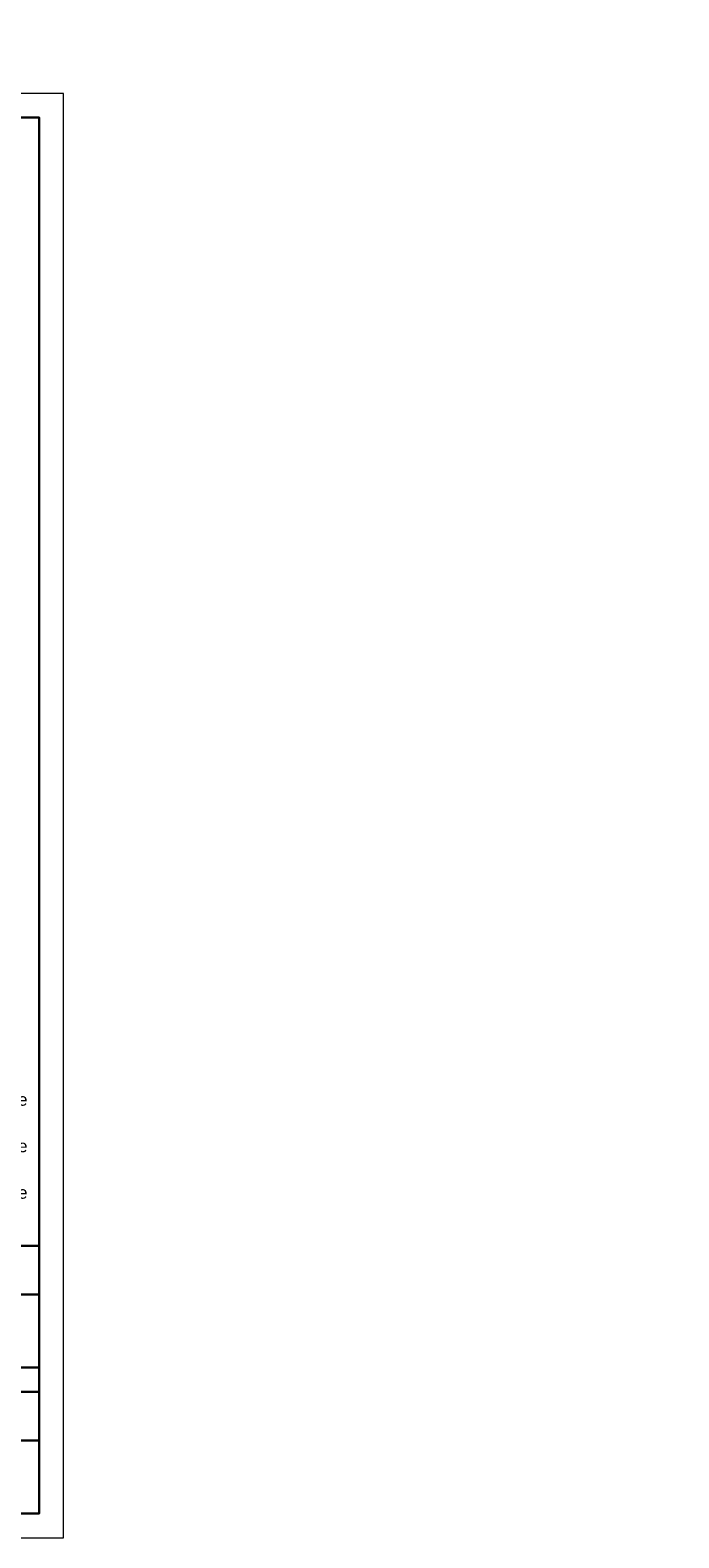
# Model space of a CAD drawing. Header units: metres. Extents: x 705847 to 708930, y 4313677 to 4316580.
# Tile 47 of 218: x 707794 to 707861, y 4313920 to 4314075. Entities that reach past the tile are written whole.
import ezdxf

# ---------------------------------------------------------------- set-up
doc = ezdxf.new("R2010")
doc.units = ezdxf.units.M
doc.header["$LTSCALE"] = 0.5
doc.layers.add('Графа', color=7, linetype='Continuous', lineweight=30)
doc.layers.add('Рамка  штамп', color=7, linetype='Continuous', lineweight=30)
doc.layers.add('Таблицы', color=7, linetype='Continuous')
doc.styles.add('АРИАЛ', font='arial.ttf', dxfattribs={"height": 250})
doc.styles.add('стиль2', font='arial.ttf', dxfattribs={"height": 1.5})

# ---------------------------------------------------------------- blocks, each defined once
blk = doc.blocks.new('A$C094adb6a')
at = {"layer": 'Графа'}
for p, q in [((-185, 55), (0, 55)), ((0, 55), (0, 0)), ((-120, 45), (0, 45)), ((-185, 30), (0, 30)), ((-50, 25), (0, 25)), ((-120, 15), (0, 15)), ((-185, 0), (0, 0))]:
    blk.add_line(p, q, dxfattribs=at)

msp = doc.modelspace()

# ---------------------------------------------------------------- linework, layer by layer
at = {"lineweight": 30, "ltscale": 0.1, "elevation": 319.34}
msp.add_lwpolyline([(707597.77, 4313922.58), (707795.27, 4313922.58), (707795.27, 4314066.08), (707597.77, 4314066.08), (707597.77, 4313922.58)], dxfattribs=at)
at = {"layer": 'Рамка  штамп', "color": 7, "linetype": 'Continuous', "lineweight": 15, "ltscale": 100, "elevation": 319.34}
msp.add_lwpolyline([(707587.77, 4313920.08), (707797.77, 4313920.08), (707797.77, 4314068.58), (707587.77, 4314068.58), (707587.77, 4313920.08)], dxfattribs=at)

# ---------------------------------------------------------------- block references
at = {"color": 4, "lineweight": 30, "xscale": 0.5, "yscale": 0.5, "zscale": 0.5}
msp.add_blockref('A$C094adb6a', (707795.27, 4313922.58, 319.34), dxfattribs=at)

# ---------------------------------------------------------------- texts
at = {"layer": 'Таблицы', "linetype": 'Continuous', "lineweight": 30, "style": 'стиль2'}
for p in [(707780.86, 4313964.5), (707780.86, 4313959.72), (707780.86, 4313954.94)]:
    msp.add_text('Проектируемые', height=1.275, dxfattribs=at).set_placement(p)

# ---------------------------------------------------------------- next in the draw order: texts
at = {"layer": 'Таблицы', "lineweight": 25, "ltscale": 0.5, "transparency": 33554687, "insert": (707787.03, 4313971.19), "char_height": 1.275, "width": 13.7769, "attachment_point": 5, "style": 'АРИАЛ', "bg_fill": 2}
msp.add_mtext('\\pxqc;Примечание', dxfattribs=at)

doc.saveas('drawing.dxf')
